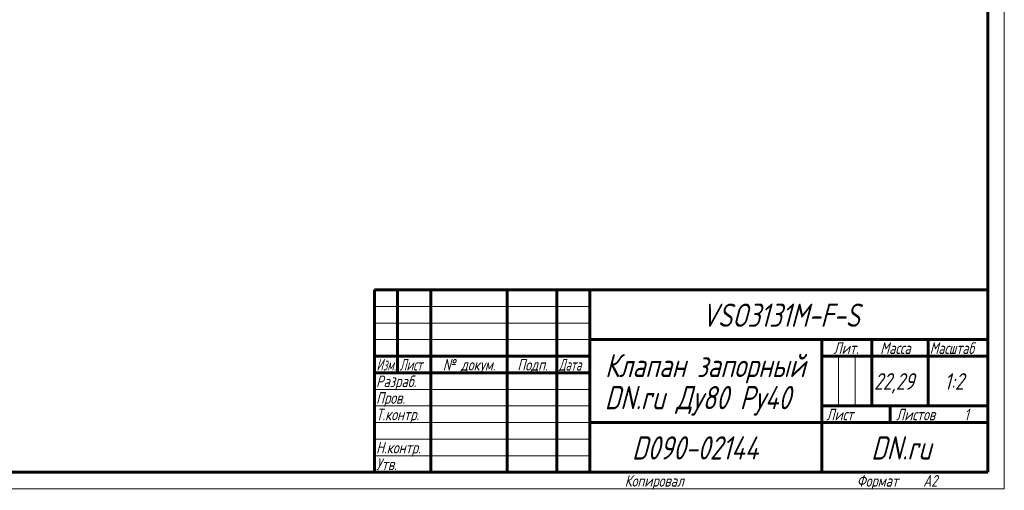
# Model space of a CAD drawing. Header units: millimetres. Extents: x 0 to 594, y 0 to 420.
# Tile 6 of 9: x 297 to 594, y 0 to 141. Entities that reach past the tile are written whole.
import ezdxf

# ---------------------------------------------------------------- set-up
doc = ezdxf.new("R2010")
doc.units = ezdxf.units.MM
doc.linetypes.add('K5LT_BASIC', pattern=[0])
doc.linetypes.add('K5LT_THIN', pattern=[0])
doc.styles.add('KTEXTSTYLE', font='txt', dxfattribs={"width": 0.96, "height": 5})

# ---------------------------------------------------------------- blocks, each defined once
blk = doc.blocks.new('U46')
at = {"color": 7, "linetype": 'K5LT_THIN', "lineweight": 18, "true_color": 0xffffff}
for p, q in [((594, 420), (594, 0)), ((404, 55), (469, 55)), ((404, 50), (469, 50)), ((404, 45), (469, 45)), ((543.96, 25), (543.96, 40)), ((548.98, 25), (548.98, 40)), ((404, 30), (469, 30)), ((404, 25), (469, 25)), ((404, 20), (469, 20)), ((404, 15), (469, 15)), ((404, 10), (469, 10)), ((594, 0), (0, 0))]:
    blk.add_line(p, q, dxfattribs=at)
at = {"color": 143, "linetype": 'K5LT_BASIC', "lineweight": 60, "true_color": 0x33acca}
for p, q in [((589, 415), (589, 5)), ((404, 60), (589, 60)), ((404, 5), (404, 60)), ((411, 35), (411, 60)), ((421, 5), (421, 60)), ((444, 5), (444, 60)), ((459, 5), (459, 60)), ((469, 5), (469, 60)), ((469, 45), (589, 45)), ((539, 5), (539, 45)), ((554, 25), (554, 45)), ((571, 25), (571, 45)), ((404, 40), (469, 40)), ((539, 40), (554, 40)), ((554, 40), (589, 40)), ((404, 35), (469, 35)), ((539, 25), (589, 25)), ((559.57, 20), (559.57, 25)), ((469, 20), (539, 20)), ((539, 20), (589, 20)), ((589, 5), (20, 5))]:
    blk.add_line(p, q, dxfattribs=at)
at = {"color": 7, "attachment_point": 1, "style": 'KTEXTSTYLE'}
for s, insert, char_height in [('\\fArial|b0|c204|p34;\\H5.0;\\W1.000;\\Q15;\\fGOST Type AU|b0|i0|c204|p34;\\Q15;\\W0.960;\\H7.00;VSO3131M-F-S', (502.72, 55.86), 7), ('\\fArial|b0|c204|p34;\\H5.0;\\W1.000;\\Q15;\\fGOST Type AU|b0|i0|c204|p34;\\Q15;\\W0.926;\\H3.50;Масштаб', (571.52, 44.18), 3.5), ('\\fArial|b0|c204|p34;\\H5.0;\\W1.000;\\Q15;\\fGOST Type AU|b0|i0|c204|p34;\\Q15;\\W0.960;\\H3.50;Лит.', (542.47, 44.18), 3.5), ('\\fArial|b0|c204|p34;\\H5.0;\\W1.000;\\Q15;\\fGOST Type AU|b0|i0|c204|p34;\\Q15;\\W0.960;\\H3.50;Масса', (556.58, 44.18), 3.5), ('\\fArial|b0|c204|p34;\\H5.0;\\W1.000;\\Q15;\\fGOST Type AU|b0|i0|c204|p34;\\Q15;\\W0.786;\\H3.50;Изм.', (404.62, 39.18), 3.5), ('\\fArial|b0|c204|p34;\\H5.0;\\W1.000;\\Q15;\\fGOST Type AU|b0|i0|c204|p34;\\Q15;\\W0.800;\\H3.50;Лист', (411.61, 39.18), 3.5), ('\\fArial|b0|c204|p34;\\H5.0;\\W1.000;\\Q15;\\fGOST Type AU|b0|i0|c204|p34;\\Q15;\\W0.960;\\H3.50;№ докум.', (424.63, 39.18), 3.5), ('\\fArial|b0|c204|p34;\\H5.0;\\W1.000;\\Q15;\\fGOST Type AU|b0|i0|c204|p34;\\Q15;\\W0.960;\\H3.50;Подп.', (447.1, 39.18), 3.5), ('\\fArial|b0|c204|p34;\\H5.0;\\W1.000;\\Q15;\\fGOST Type AU|b0|i0|c204|p34;\\Q15;\\W0.800;\\H3.50;Дата', (459.61, 39.18), 3.5), ('\\fArial|b0|c204|p34;\\H5.0;\\W1.000;\\Q15;\\fGOST Type AU|b0|i0|c204|p34;\\Q15;\\W0.960;\\H7.00;Клапан запорный', (473.56, 40.69), 7), ('\\fArial|b0|c204|p34;\\H5.0;\\W1.000;\\Q15;\\fGOST Type AU|b0|i0|c204|p34;\\Q15;\\W0.960;\\H3.50;Разраб.', (404.5, 34.18), 3.5), ('\\fArial|b0|c204|p34;\\H5.0;\\W1.000;\\Q15;\\fGOST Type AU|b0|i0|c204|p34;\\Q15;\\W0.960;22,29', (554.71, 34.9), 5), ('\\fArial|b0|c204|p34;\\H5.0;\\W1.000;\\Q15;\\fGOST Type AU|b0|i0|c204|p34;\\Q15;\\W0.960;{\\c16737820;1:2}', (575.92, 34.9), 5), ('\\fArial|b0|c204|p34;\\H5.0;\\W1.000;\\Q15;\\fGOST Type AU|b0|i0|c204|p34;\\Q15;\\W0.960;\\H7.00;DN.ru Ду80 Ру40', (473.46, 31.02), 7), ('\\fArial|b0|c204|p34;\\H5.0;\\W1.000;\\Q15;\\fGOST Type AU|b0|i0|c204|p34;\\Q15;\\W0.960;\\H3.50;Пров.', (404.5, 29.18), 3.5), ('\\fArial|b0|c204|p34;\\H5.0;\\W1.000;\\Q15;\\fGOST Type AU|b0|i0|c204|p34;\\Q15;\\W0.960;\\H3.50;Т.контр.', (404.5, 24.18), 3.5), ('\\fArial|b0|c204|p34;\\H5.0;\\W1.000;\\Q15;\\fGOST Type AU|b0|i0|c204|p34;\\Q15;\\W0.960;\\H3.50;Лист', (540.32, 24.18), 3.5), ('\\fArial|b0|c204|p34;\\H5.0;\\W1.000;\\Q15;\\fGOST Type AU|b0|i0|c204|p34;\\Q15;\\W0.960;\\H3.50;Листов', (561.36, 24.18), 3.5), ('\\fArial|b0|c204|p34;\\H5.0;\\W1.000;\\Q15;\\fGOST Type AU|b0|i0|c204|p34;\\Q15;\\W0.960;\\H3.50;1', (581.91, 24.18), 3.5), ('\\fArial|b0|c204|p34;\\H5.0;\\W1.000;\\Q15;\\fGOST Type AU|b0|i0|c204|p34;\\Q15;\\W0.960;\\H7.00;D090-02144', (481.7, 15.86), 7), ('\\fArial|b0|c204|p34;\\H5.0;\\W1.000;\\Q15;\\fGOST Type AU|b0|i0|c204|p34;\\Q15;\\W0.960;\\H7.00;DN.ru', (553.84, 15.86), 7), ('\\fArial|b0|c204|p34;\\H5.0;\\W1.000;\\Q15;\\fGOST Type AU|b0|i0|c204|p34;\\Q15;\\W0.960;\\H3.50;Н.контр.', (404.5, 14.18), 3.5), ('\\fArial|b0|c204|p34;\\H5.0;\\W1.000;\\Q15;\\fGOST Type AU|b0|i0|c204|p34;\\Q15;\\W0.960;\\H3.50;Утв.', (404.5, 9.18), 3.5), ('\\fArial|b0|c204|p34;\\H5.0;\\W1.000;\\Q15;\\fGOST Type AU|b0|i0|c204|p34;\\Q15;\\W0.960;\\H3.50;Копировал', (479.5, 4.18), 3.5), ('\\fArial|b0|c204|p34;\\H5.0;\\W1.000;\\Q15;\\fGOST Type AU|b0|i0|c204|p34;\\Q15;\\W0.960;\\H3.50;Формат', (549.5, 4.18), 3.5), ('\\fArial|b0|c204|p34;\\H5.0;\\W1.000;\\Q15;\\fGOST Type AU|b0|i0|c204|p34;\\Q15;\\W0.960;\\H3.50;A2', (569.5, 4.18), 3.5)]:
    blk.add_mtext(s, dxfattribs=dict(at, insert=insert, char_height=char_height))

msp = doc.modelspace()

# ---------------------------------------------------------------- block references
msp.add_blockref('U46', (0, 0))

doc.saveas('drawing.dxf')
